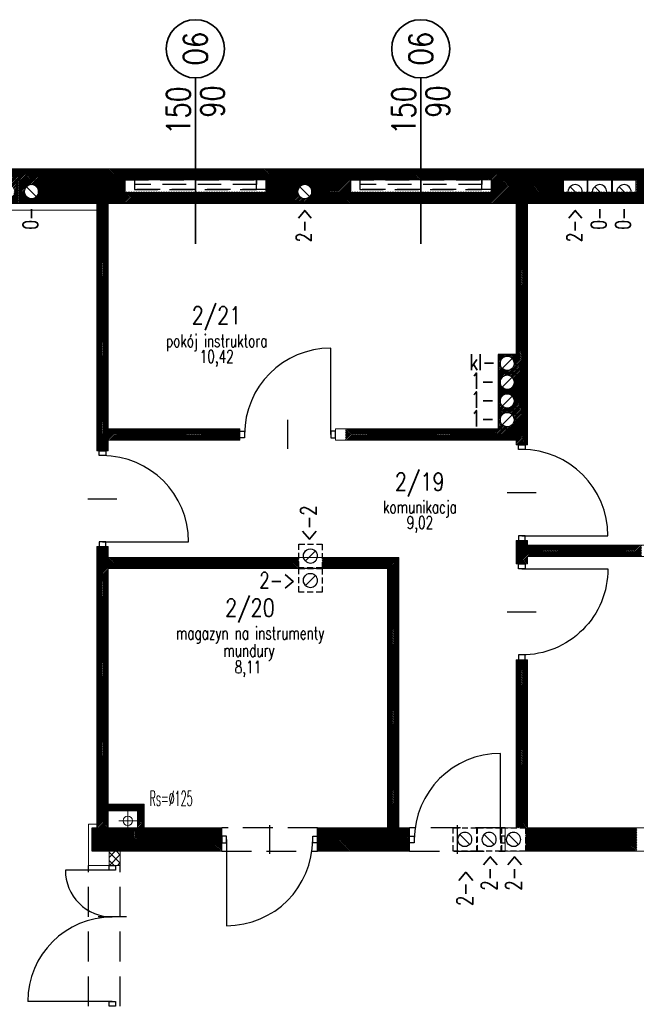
# Model space of a CAD drawing. Header units: inches. Extents: x 27484 to 71626, y -45113 to 39.
# Tile 196 of 256: x 32950 to 33607, y -23632 to -22583. Entities that reach past the tile are written whole.
import ezdxf
from ezdxf.enums import TextEntityAlignment as Align

# ---------------------------------------------------------------- set-up
doc = ezdxf.new("R2010")
doc.units = ezdxf.units.IN
doc.header["$LTSCALE"] = 50
doc.header["$MEASUREMENT"] = 0
doc.linetypes.add('DASHED', pattern=[0.75, 0.5, -0.25])
doc.linetypes.add('DASHED2', pattern=[9.525, 6.35, -3.175])
for name, color, linetype, lineweight in [('A-okna projektowane', 4, 'Continuous', 30), ('A-PRZERYW', 7, 'DASHED2', 18), ('A-SCIANY', 5, 'Continuous', 18), ('A-ść. istn.', 8, 'Continuous', 0), ('B-IWE-KS', 7, 'Continuous', 20), ('mat', 7, 'Continuous', 9), ('R-MET-DRZ', 7, 'Continuous', 15), ('R-MET-OKN', 7, 'Continuous', 35)]:
    doc.layers.add(name, color=color, linetype=linetype, lineweight=lineweight)
for name, color, linetype in [('A-rdzenie zelbetowe', 6, 'Continuous'), ('B-IWE', 2, 'Continuous'), ('B-IWE-KAN', 7, 'Continuous'), ('klinkier', 8, 'Continuous'), ('R-MET-IWE', 2, 'Continuous'), ('R-MET-OKN-OPIS', 7, 'Continuous'), ('R-MET-OKN-OPIS-SYM', 2, 'Continuous'), ('R-MET-POM-OPIS', 7, 'Continuous'), ('R-MET-POM-OPIS-NR', 2, 'Continuous'), ('R-MET-POM-OPIS-POM', 7, 'Continuous'), ('rz_wentylacja', 10, 'Continuous'), ('S-DRZ-', 7, 'Continuous'), ('S-DRZ-O', 7, 'Continuous'), ('S-DRZ-SKRZYD', 5, 'Continuous'), ('S-DRZ-WEGAR', 7, 'Continuous')]:
    doc.layers.add(name, color=color, linetype=linetype)
doc.styles.add('MET_OKN', font='SIMPLEX.SHX')
doc.styles.add('MET_POM', font='simplex.shx')
doc.styles.get("Standard").update_dxf_attribs({"font": 'romans.shx'})
pattern_1 = [(45, (31560.1443, -34930.5661), (-0.88388348, 0.88388348), [])]

# ---------------------------------------------------------------- blocks, each defined once
blk = doc.blocks.new('D90-L-DL')
at = {"layer": 'S-DRZ-'}
blk.add_arc((-45, 0), 90, 270, 0, dxfattribs=at)
at = {"layer": 'S-DRZ-O'}
blk.add_line((0, 15.1), (0, -15.1), dxfattribs=at)
at = {"layer": 'S-DRZ-SKRZYD'}
blk.add_line((-45, 0), (-45, -90), dxfattribs=at)
at = {"layer": 'S-DRZ-WEGAR'}
for points in [[(-50, -3.5), (-45, -3.5), (-45, 3.5), (-50, 3.5)], [(45, 3.5), (50, 3.5), (50, -3.5), (45, -3.5)]]:
    blk.add_lwpolyline(points, close=True, dxfattribs=at)
blk = doc.blocks.new('D150')
at = {"layer": 'S-DRZ-'}
for centre, radius, start, end in [((-50, 0), 50, 270, 0), ((90, 0), 90, 180, 270)]:
    blk.add_arc(centre, radius, start, end, dxfattribs=at)
at = {"layer": 'S-DRZ-O'}
blk.add_line((0, 15.1), (0, -15.1), dxfattribs=at)
at = {"layer": 'S-DRZ-SKRZYD'}
for p, q in [((-50, 0), (-50, -50)), ((90, 0), (90, -90))]:
    blk.add_line(p, q, dxfattribs=at)
at = {"layer": 'S-DRZ-WEGAR'}
for points in [[(-50, -3.5), (-55, -3.5), (-55, 3.5), (-50, 3.5)], [(95, -3.5), (90, -3.5), (90, 3.5), (95, 3.5)]]:
    blk.add_lwpolyline(points, close=True, dxfattribs=at)
blk = doc.blocks.new('IWE-KS')
at = {"layer": 'B-IWE-KS'}
for p, q in [((9.7, 0), (-9.7, 0)), ((0, -9.7), (0, 9.7))]:
    blk.add_line(p, q, dxfattribs=at)
blk.add_circle((0, 0), 5, dxfattribs=at)
at = {"layer": 'R-MET-IWE', "oblique": -180, "text_generation_flag": 6, "width": 0.464286}
blk.add_attdef('NR', text='', height=14.1, rotation=180, dxfattribs=at).set_placement((19.9, -0.1), align=Align.MIDDLE)
blk = doc.blocks.new('MPOM0239')
at = {"layer": 'R-MET-POM-OPIS', "style": 'MET_POM', "width": 0.7}
for tag, p in [('POS', (0, -0.225)), ('ARE', (0, -0.49))]:
    blk.add_attdef(tag, text='', height=0.2, dxfattribs=at).set_placement(p, align=Align.CENTER)
at = {"layer": 'R-MET-POM-OPIS', "style": 'MET_POM', "width": 0.7, "flags": 1}
blk.add_attdef('UNI', (0.246, -0.49), '', height=0.2, dxfattribs=at)
at = {"layer": 'R-MET-POM-OPIS-NR', "style": 'MET_POM', "width": 0.8}
blk.add_attdef('NR', text='', height=0.2, dxfattribs=at).set_placement((-0.003, 0.269), align=Align.CENTER)
at = {"layer": 'R-MET-POM-OPIS-POM', "style": 'MET_POM', "width": 0.7}
blk.add_attdef('POM', text='', height=0.2, dxfattribs=at).set_placement((0, 0.022), align=Align.CENTER)
blk = doc.blocks.new('IWE0W')
at = {"layer": 'B-IWE-KAN'}
blk.add_lwpolyline([(0.854, 0.854, -1), (0.146, 0.146), (0.854, 0.854, 1), (0.146, 0.146)], format="xyb", dxfattribs=at)
blk = doc.blocks.new('went 190')
at = {"layer": 'B-IWE'}
blk.add_lwpolyline([(0, -19), (19, -19), (19, 0), (0, 0), (0, -19)], dxfattribs=at)
at = {"xscale": 15, "yscale": 15, "zscale": 15}
blk.add_blockref('IWE0W', (2, -17), dxfattribs=at)
at = {"layer": 'R-MET-IWE', "width": 0.75}
blk.add_attdef('NR', text='', height=17, dxfattribs=at).set_placement((9.5, 15), align=Align.MIDDLE)
blk = doc.blocks.new('IWE0W011')
at = {"layer": 'B-IWE'}
blk.add_lwpolyline([(0, 0), (25, 0), (25, 25), (0, 25), (0, 0)], dxfattribs=at)
at = {"xscale": 15, "yscale": 15, "zscale": 15}
blk.add_blockref('IWE0W', (5, 5), dxfattribs=at)
at = {"layer": 'R-MET-IWE', "width": 0.75}
blk.add_attdef('NR', text='', height=9.5, dxfattribs=at).set_placement((12.5, 37), align=Align.MIDDLE)
blk = doc.blocks.new('MET-OK')
at = {"layer": 'R-MET-OKN'}
blk.add_lwpolyline([(0, -42.9), (0, 42.9, 0.581818)], format="xyb", dxfattribs=at)
blk.add_circle((0, 66.1), 23.2, dxfattribs=at)
at = {"layer": 'R-MET-OKN-OPIS', "style": 'MET_OKN', "width": 0.8}
for tag, p in [('SO', (-4.22, 40.66)), ('HO', (22.97, 40.66))]:
    blk.add_attdef(tag, text='', height=18.75, rotation=90, dxfattribs=at).set_placement(p, align=Align.RIGHT)
at = {"layer": 'R-MET-OKN-OPIS-SYM', "style": 'MET_OKN', "width": 0.8}
blk.add_attdef('SYM', text='', height=18.75, rotation=90, dxfattribs=at).set_placement((9.38, 66.1), align=Align.CENTER)

msp = doc.modelspace()

# ---------------------------------------------------------------- hatches: boundary and pattern name
at = {"layer": 'A-ść. istn.', "ltscale": 0.1}
h = msp.add_hatch(dxfattribs=at)
h.set_pattern_fill('ANSI31', color=256, scale=10)
h.set_pattern_definition(pattern_1)
h.paths.add_polyline_path([(33044.98246, -22741.96968), (32745.48246, -22741.96968), (32745.48246, -22747.96968), (33044.98246, -22747.96968)])
h.paths.add_polyline_path([(33044.98246, -22747.96968), (32745.48246, -22747.96968), (32745.48246, -22753.96968), (32747.48246, -22753.96968), (32782.48246, -22753.96968), (33044.98246, -22753.96968)])
h.paths.add_polyline_path([(32898.48246, -22753.96968), (32782.48246, -22753.96968), (32782.48246, -22766.46968), (32898.48246, -22766.46968)])
h.paths.add_polyline_path([(32898.48246, -22766.46968), (32782.48246, -22766.46968), (32782.48246, -22778.96968), (32898.48246, -22778.96968)])
h.paths.add_polyline_path([(32903.48246, -22766.46968), (32898.48246, -22766.46968), (32898.48246, -22778.96968), (32923.48246, -22778.96968), (32923.48246, -22766.46968), (32918.48246, -22766.46968, -0.1989123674), (32916.28576, -22771.77298, -0.6681786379)])
h.paths.add_polyline_path([(32923.48246, -22753.96968), (32898.48246, -22753.96968), (32898.48246, -22766.46968), (32903.48246, -22766.46968, -0.1989123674), (32905.67916, -22761.16638, -0.6681786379), (32918.48246, -22766.46968), (32923.48246, -22766.46968)])
h.paths.add_polyline_path([(32949.48246, -22753.96968), (32924.48246, -22753.96968), (32924.48246, -22766.46968), (32929.48246, -22766.46968, -0.1989123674), (32931.67916, -22761.16638, -0.6681786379), (32944.48246, -22766.46968), (32949.48246, -22766.46968)])
h.paths.add_polyline_path([(32929.48246, -22766.46968), (32924.48246, -22766.46968), (32924.48246, -22778.96968), (32949.48246, -22778.96968), (32949.48246, -22766.46968), (32944.48246, -22766.46968, -0.1989123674), (32942.28576, -22771.77298, -0.6681786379)])
h.paths.add_polyline_path([(32975.48246, -22766.46968), (32970.48246, -22766.46968, -0.1989123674), (32968.28576, -22771.77298, -0.6681786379), (32955.48246, -22766.46968), (32950.48246, -22766.46968), (32950.48246, -22778.96968), (32975.48246, -22778.96968)])
h.paths.add_polyline_path([(32970.48246, -22766.46968), (32975.48246, -22766.46968), (32975.48246, -22753.96968), (32950.48246, -22753.96968), (32950.48246, -22766.46968), (32955.48246, -22766.46968, -0.1989123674), (32957.67916, -22761.16638, -0.6681786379)])
h.paths.add_polyline_path([(33027.48246, -22753.96968), (32975.48246, -22753.96968), (32975.48246, -22766.46968), (33027.48246, -22766.46968)])
h.paths.add_polyline_path([(33027.48246, -22766.46968), (32975.48246, -22766.46968), (32975.48246, -22778.96968), (33027.48246, -22778.96968)])
h = msp.add_hatch(dxfattribs=at)
h.set_pattern_fill('ANSI31', color=256, scale=10)
h.set_pattern_definition(pattern_1)
h.paths.add_polyline_path([(33064.48246, -22741.96968), (33044.98246, -22741.96968), (33044.98246, -22747.96968), (33064.48246, -22747.96968)])
h.paths.add_polyline_path([(33064.48246, -22747.96968), (33044.98246, -22747.96968), (33044.98246, -22753.96968), (33062.48246, -22753.96968), (33064.48246, -22753.96968)])
h.paths.add_polyline_path([(33137.48246, -22741.96968), (33064.48246, -22741.96968), (33064.48246, -22747.96968), (33137.48246, -22747.96968)])
h.paths.add_polyline_path([(33137.48246, -22747.96968), (33064.48246, -22747.96968), (33064.48246, -22753.96968), (33137.48246, -22753.96968)])
h.paths.add_polyline_path([(33210.48246, -22741.96968), (33137.48246, -22741.96968), (33137.48246, -22747.96968), (33210.48246, -22747.96968)])
h.paths.add_polyline_path([(33210.48246, -22747.96968), (33137.48246, -22747.96968), (33137.48246, -22753.96968), (33210.48246, -22753.96968)])
h = msp.add_hatch(dxfattribs=at)
h.set_pattern_fill('ANSI31', color=256, scale=10)
h.set_pattern_definition(pattern_1)
h.paths.add_polyline_path([(33304.48246, -22741.96968), (33210.48246, -22741.96968), (33210.48246, -22747.96968), (33304.48246, -22747.96968)])
h.paths.add_polyline_path([(33304.48246, -22747.96968), (33210.48246, -22747.96968), (33210.48246, -22753.96968), (33304.48246, -22753.96968)])
h.paths.add_polyline_path([(33377.48246, -22741.96968), (33304.48246, -22741.96968), (33304.48246, -22747.96968), (33377.48246, -22747.96968)])
h.paths.add_polyline_path([(33377.48246, -22747.96968), (33304.48246, -22747.96968), (33304.48246, -22753.96968), (33377.48246, -22753.96968)])
h = msp.add_hatch(dxfattribs=at)
h.set_pattern_fill('ANSI31', color=256, scale=10)
h.set_pattern_definition(pattern_1)
h.paths.add_polyline_path([(33624.98246, -22741.96968), (33450.48246, -22741.96968), (33450.48246, -22747.96968), (33624.98246, -22747.96968)])
h.paths.add_polyline_path([(33624.98246, -22747.96968), (33450.48246, -22747.96968), (33450.48246, -22753.96968), (33624.98246, -22753.96968)])
h.paths.add_polyline_path([(33529.48246, -22753.96968), (33452.48246, -22753.96968), (33452.48246, -22763.96968), (33452.48246, -22766.46968), (33529.48246, -22766.46968)])
h.paths.add_polyline_path([(33607.48246, -22766.46968), (33452.48246, -22766.46968), (33452.48246, -22778.96968), (33478.98246, -22778.96968), (33478.98246, -22939.96968), (33459.98246, -22939.96968), (33459.98246, -23018.96968), (33297.48246, -23018.96968), (33297.48246, -23030.96968), (33478.98246, -23030.96968), (33478.98246, -23035.96968), (33490.98246, -23035.96968), (33490.98246, -22778.96968), (33607.48246, -22778.96968)])
h.paths.add_polyline_path([(33474.78576, -22944.16638, -1), (33464.17916, -22954.77298, -1)], flags=16)
h.paths.add_polyline_path([(33474.78576, -22964.16638, -1), (33464.17916, -22974.77298, -1)], flags=16)
h.paths.add_polyline_path([(33474.78576, -22984.16638, -1), (33464.17916, -22994.77298, -1)], flags=16)
h.paths.add_polyline_path([(33474.78576, -23004.16638, -1), (33464.17916, -23014.77298, -1)], flags=16)
h = msp.add_hatch(dxfattribs=at)
h.set_pattern_fill('ANSI31', color=256, scale=10)
h.set_pattern_definition(pattern_1)
h.paths.add_polyline_path([(33450.48246, -22741.96968), (33377.48246, -22741.96968), (33377.48246, -22747.96968), (33450.48246, -22747.96968)])
h.paths.add_polyline_path([(33450.48246, -22747.96968), (33377.48246, -22747.96968), (33377.48246, -22753.96968), (33450.48246, -22753.96968)])
h.paths.add_polyline_path([(33452.48246, -22766.46968), (33377.48246, -22766.46968), (33377.48246, -22778.96968), (33452.48246, -22778.96968)])
h.paths.add_polyline_path([(33377.48246, -22766.46968), (33302.48246, -22766.46968), (33302.48246, -22778.96968), (33377.48246, -22778.96968)])
h = msp.add_hatch(dxfattribs=at)
h.set_pattern_fill('ANSI31', color=256, scale=10)
h.set_pattern_definition(pattern_1)
h.paths.add_polyline_path([(32107.48246, -22753.96968), (32142.48246, -22753.96968), (32142.48246, -22778.96968), (32107.48246, -22778.96968)])
h.paths.add_polyline_path([(32427.48246, -22753.96968), (32462.48246, -22753.96968), (32462.48246, -22778.96968), (32427.48246, -22778.96968)])
h.paths.add_polyline_path([(32747.48246, -22753.96968), (32782.48246, -22753.96968), (32782.48246, -22778.96968), (32747.48246, -22778.96968)])
h.paths.add_polyline_path([(33027.48246, -22753.96968), (33062.48246, -22753.96968), (33062.48246, -22778.96968), (33027.48246, -22778.96968)])
h.paths.add_polyline_path([(33267.48246, -22753.96968), (33302.48246, -22753.96968), (33302.48246, -22778.96968), (33267.48246, -22778.96968)])
h.paths.add_polyline_path([(33607.48246, -22753.96968), (33642.48246, -22753.96968), (33642.48246, -22778.96968), (33607.48246, -22778.96968)])
h = msp.add_hatch(dxfattribs=at)
h.set_pattern_fill('ANSI31', color=256, scale=10)
h.set_pattern_definition(pattern_1)
h.paths.add_polyline_path([(33241.48246, -22753.96968), (33212.48246, -22753.96968), (33212.48246, -22766.46968), (33241.48246, -22766.46968)])
h.paths.add_polyline_path([(33241.48246, -22766.46968), (33212.48246, -22766.46968), (33212.48246, -22778.96968), (33241.48246, -22778.96968)])
h.paths.add_polyline_path([(33266.48246, -22766.46968), (33261.48246, -22766.46968, -0.1989123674), (33259.28576, -22771.77298, -0.6681786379), (33246.48246, -22766.46968), (33241.48246, -22766.46968), (33241.48246, -22778.96968), (33266.48246, -22778.96968)])
h.paths.add_polyline_path([(33261.48246, -22766.46968), (33266.48246, -22766.46968), (33266.48246, -22753.96968), (33241.48246, -22753.96968), (33241.48246, -22766.46968), (33246.48246, -22766.46968, -0.1989123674), (33248.67916, -22761.16638, -0.6681786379)])
h = msp.add_hatch(dxfattribs=at)
h.set_pattern_fill('ANSI31', color=256, scale=10)
h.set_pattern_definition(pattern_1)
h.paths.add_polyline_path([(33137.48246, -22766.46968), (33062.48246, -22766.46968), (33062.48246, -22778.96968), (33137.48246, -22778.96968)])
h.paths.add_polyline_path([(33212.48246, -22766.46968), (33137.48246, -22766.46968), (33137.48246, -22778.96968), (33212.48246, -22778.96968)])
h = msp.add_hatch(dxfattribs=at)
h.set_pattern_fill('ANSI31', color=256, scale=10)
h.set_pattern_definition(pattern_1)
h.paths.add_polyline_path([(33044.48246, -22778.96968), (33032.48246, -22778.96968), (33032.48246, -23042.46968), (33044.48246, -23042.46968), (33044.48246, -23030.96968), (33044.98246, -23030.96968), (33044.98246, -23018.96968), (33044.48246, -23018.96968)])
h.paths.add_polyline_path([(33044.48246, -23167.96968), (33044.98246, -23167.96968), (33044.98246, -23155.96968), (33044.48246, -23155.96968), (33044.48246, -23144.46968), (33032.48246, -23144.46968), (33032.48246, -23443.96968), (33044.48246, -23443.96968)])
h = msp.add_hatch(dxfattribs=at)
h.set_pattern_fill('ANSI31', color=256, scale=10)
h.set_pattern_definition(pattern_1)
h.paths.add_polyline_path([(33057.48246, -23018.96968), (33044.98246, -23018.96968), (33044.98246, -23030.96968), (33057.48246, -23030.96968)])
h.paths.add_polyline_path([(33184.73246, -23018.96968), (33057.48246, -23018.96968), (33057.48246, -23030.96968), (33184.73246, -23030.96968)])
h.paths.add_polyline_path([(33057.48246, -23155.96968), (33044.98246, -23155.96968), (33044.98246, -23167.96968), (33057.48246, -23167.96968)])
h.paths.add_polyline_path([(33247.48246, -23155.96968), (33057.48246, -23155.96968), (33057.48246, -23167.96968), (33272.48246, -23167.96968), (33272.48246, -23166.96968), (33247.48246, -23166.96968)])
h.paths.add_polyline_path([(33297.48246, -23155.96968), (33272.48246, -23155.96968), (33272.48246, -23166.96968), (33272.48246, -23167.96968), (33297.48246, -23167.96968)])
h.paths.add_polyline_path([(33353.98246, -23155.96968), (33297.48246, -23155.96968), (33297.48246, -23167.96968), (33341.98246, -23167.96968), (33341.98246, -23443.96968), (33302.48246, -23443.96968), (33302.48246, -23456.46968), (33365.48246, -23456.46968), (33365.48246, -23452.89968), (33365.48246, -23443.96968), (33353.98246, -23443.96968)])
h.paths.add_polyline_path([(33165.48246, -23443.96968), (33082.98246, -23443.96968), (33075.98246, -23443.96968), (33062.48246, -23443.96968), (33062.48246, -23456.46968), (33165.48246, -23456.46968), (33165.48246, -23452.89968)])
h.paths.add_polyline_path([(33165.48246, -23456.46968), (33062.48246, -23456.46968), (33062.48246, -23468.96968), (33165.48246, -23468.96968)])
h.paths.add_polyline_path([(33082.98246, -23418.96968), (33057.48246, -23418.96968), (33057.48246, -23425.96968), (33075.98246, -23425.96968), (33075.98246, -23443.96968), (33082.98246, -23443.96968)])
h.paths.add_polyline_path([(33057.48246, -23418.96968), (33044.98246, -23418.96968), (33044.98246, -23425.96968), (33057.48246, -23425.96968)])
h = msp.add_hatch(dxfattribs=at)
h.set_pattern_fill('ANSI31', color=256, scale=10)
h.set_pattern_definition(pattern_1)
h.paths.add_polyline_path([(33612.48246, -23142.96968), (33490.98246, -23142.96968), (33490.98246, -23137.96968), (33478.98246, -23137.96968), (33478.98246, -23162.96968), (33490.98246, -23162.96968), (33490.98246, -23154.96968), (33612.48246, -23154.96968)])
h.paths.add_polyline_path([(33490.98246, -23264.96968), (33478.98246, -23264.96968), (33478.98246, -23443.96968), (33488.86472, -23443.96968), (33488.86472, -23456.46968), (33607.48246, -23456.46968), (33607.48246, -23443.96968), (33490.98246, -23443.96968)])
h.paths.add_polyline_path([(33607.48246, -23456.46968), (33488.86472, -23456.46968), (33488.86472, -23468.96968), (33607.48246, -23468.96968)])
h.paths.add_polyline_path([(33758.48246, -23456.46968), (33642.48246, -23456.46968), (33642.48246, -23468.96968), (33758.48246, -23468.96968)])
h.paths.add_polyline_path([(33758.48246, -23442.96968), (33830.48246, -23442.96968), (33830.48246, -23456.46968), (34014.98246, -23456.46968), (34014.98246, -23417.96968), (34002.48246, -23417.96968), (34002.48246, -23443.96968), (33842.48246, -23443.96968), (33842.48246, -23341.96968), (33847.48246, -23341.96968), (33847.48246, -23329.96968), (33842.48246, -23329.96968), (33842.48246, -23318.96968), (33830.48246, -23318.96968), (33830.48246, -23430.96968), (33746.48246, -23430.96968), (33746.48246, -23443.96968), (33642.48246, -23443.96968), (33642.48246, -23456.46968), (33758.48246, -23456.46968)])
h = msp.add_hatch(dxfattribs=at)
h.set_pattern_fill('ANSI31', color=256, scale=10)
h.set_pattern_definition(pattern_1)
h.paths.add_polyline_path([(33027.48246, -23443.96968), (33062.48246, -23443.96968), (33062.48246, -23468.96968), (33027.48246, -23468.96968)])
h = msp.add_hatch(dxfattribs=at)
h.set_pattern_fill('ANSI31', color=256, scale=10)
h.set_pattern_definition(pattern_1)
h.paths.add_polyline_path([(33267.48246, -23443.96968), (33302.48246, -23443.96968), (33302.48246, -23468.96968), (33267.48246, -23468.96968)])
h = msp.add_hatch(dxfattribs=at)
h.set_pattern_fill('ANSI31', color=256, scale=10)
h.set_pattern_definition(pattern_1)
h.paths.add_polyline_path([(33365.48246, -23456.46968), (33302.48246, -23456.46968), (33302.48246, -23468.96968), (33365.48246, -23468.96968)])
at = {"layer": 'klinkier', "ltscale": 0.1}
h = msp.add_hatch(dxfattribs=at)
h.set_pattern_fill('ANSI37', color=256, scale=50, style=0)
h.set_pattern_definition([(45, (0, 2389.684), (-4.4194174, 4.4194174), []), (135, (0, 2389.684), (-4.4194174, -4.4194174), [])])
h.paths.add_polyline_path([(33045.48246, -23483.96968), (33057.48246, -23483.96968), (33057.48246, -23468.96968), (33045.48246, -23468.96968)])

# ---------------------------------------------------------------- linework, layer by layer
at = {"layer": 'A-okna projektowane', "linetype": 'DASHED'}
for points in [[(33062.48246, -22753.96968), (33212.48246, -22753.96968), (33212.48246, -22763.96968), (33062.48246, -22763.96968), (33062.48246, -22753.96968), (33072.48246, -22753.96968), (33072.48246, -22763.96968), (33202.48246, -22763.96968), (33202.48246, -22753.96968), (33202.48246, -22758.96968), (33072.48246, -22758.96968), (33072.48246, -22758.96968), (33072.48246, -22758.96968), (33072.48246, -22758.96968)], [(33302.48246, -22753.96968), (33452.48246, -22753.96968), (33452.48246, -22763.96968), (33302.48246, -22763.96968), (33302.48246, -22753.96968), (33312.48246, -22753.96968), (33312.48246, -22763.96968), (33442.48246, -22763.96968), (33442.48246, -22753.96968), (33442.48246, -22758.96968), (33312.48246, -22758.96968), (33312.48246, -22758.96968), (33312.48246, -22758.96968), (33312.48246, -22758.96968)]]:
    msp.add_lwpolyline(points, dxfattribs=at)
at = {"layer": 'A-PRZERYW', "lineweight": -3, "ltscale": 0.1}
for p, q in [((33267.48246, -23443.96968), (33165.48246, -23443.96968)), ((33467.48246, -23443.96968), (33365.48246, -23443.96968)), ((33165.48246, -23468.96968), (33267.48246, -23468.96968)), ((33365.48246, -23468.96968), (33467.48246, -23468.96968)), ((33023.48246, -23633.96968), (33023.48246, -23483.96968)), ((33057.48246, -23633.96968), (33057.48246, -23483.96968))]:
    msp.add_line(p, q, dxfattribs=at)
at = {"layer": 'A-rdzenie zelbetowe', "ltscale": 0.1}
for points in [[(33027.48246, -22753.96968), (33062.48246, -22753.96968), (33062.48246, -22778.96968), (33027.48246, -22778.96968)], [(33267.48246, -22753.96968), (33302.48246, -22753.96968), (33302.48246, -22778.96968), (33267.48246, -22778.96968)], [(33027.48246, -23443.96968), (33062.48246, -23443.96968), (33062.48246, -23468.96968), (33027.48246, -23468.96968)], [(33267.48246, -23443.96968), (33302.48246, -23443.96968), (33302.48246, -23468.96968), (33267.48246, -23468.96968)]]:
    msp.add_lwpolyline(points, close=True, dxfattribs=at)
at = {"layer": 'A-SCIANY', "ltscale": 3}
for p, q in [((32745.48246, -22741.96968), (34039.48246, -22741.96968)), ((33064.48246, -22741.96968), (33064.48246, -22753.96968)), ((33210.48246, -22741.96968), (33210.48246, -22753.96968)), ((33304.48246, -22741.96968), (33304.48246, -22753.96968)), ((33450.48246, -22741.96968), (33450.48246, -22753.96968)), ((33062.48246, -22778.96968), (33062.48246, -22753.96968)), ((33212.48246, -22778.96968), (33212.48246, -22753.96968)), ((33302.48246, -22778.96968), (33302.48246, -22753.96968)), ((33452.48246, -22778.96968), (33452.48246, -22753.96968)), ((32747.48246, -22785.98331), (33032.48246, -22785.98331)), ((33032.48246, -23042.46968), (33032.48246, -22785.98331)), ((33044.48246, -23018.96968), (33044.48246, -22778.96968)), ((33044.48246, -22778.96968), (33478.98246, -22778.96968)), ((33478.98246, -22939.96968), (33478.98246, -22778.96968)), ((33490.98246, -22778.96968), (33490.98246, -23035.96968)), ((33490.98246, -22778.96968), (33830.48246, -22778.96968)), ((33044.48246, -23018.96968), (33184.73246, -23018.96968)), ((33184.73246, -23018.96968), (33184.73246, -23030.96968)), ((33286.73246, -23030.96968), (33286.73246, -23018.96968)), ((33286.73246, -23018.96968), (33459.98246, -23018.96968)), ((33044.48246, -23030.96968), (33184.73246, -23030.96968)), ((33044.48246, -23042.46968), (33044.48246, -23030.96968)), ((33286.73246, -23030.96968), (33478.98246, -23030.96968)), ((33478.98246, -23035.96968), (33478.98246, -23030.96968)), ((33478.98246, -23035.96968), (33490.98246, -23035.96968)), ((33032.48246, -23042.46968), (33044.48246, -23042.46968)), ((33032.48246, -23439.96968), (33032.48246, -23144.46968)), ((33044.48246, -23155.96968), (33044.48246, -23144.46968)), ((33478.98246, -23162.96968), (33478.98246, -23137.96968)), ((33490.98246, -23137.96968), (33490.98246, -23142.96968)), ((33490.98246, -23142.96968), (33830.48246, -23142.96968)), ((33490.98246, -23154.96968), (33830.48246, -23154.96968)), ((33490.98246, -23154.96968), (33490.98246, -23162.96968)), ((33044.48246, -23155.96968), (33353.98246, -23155.96968)), ((33353.98246, -23443.96968), (33353.98246, -23155.96968)), ((33044.48246, -23167.96968), (33341.98246, -23167.96968)), ((33044.48246, -23418.96968), (33044.48246, -23167.96968)), ((33341.98246, -23443.96968), (33341.98246, -23167.96968)), ((33478.98246, -23443.96968), (33478.98246, -23264.96968)), ((33478.98246, -23264.96968), (33490.98246, -23264.96968)), ((33490.98246, -23264.96968), (33490.98246, -23443.96968)), ((33044.48246, -23418.96968), (33082.98246, -23418.96968)), ((33044.48246, -23443.96968), (33044.48246, -23425.96968)), ((33044.48246, -23425.96968), (33075.98246, -23425.96968)), ((33075.98246, -23443.96968), (33075.98246, -23425.96968)), ((33082.98246, -23443.96968), (33082.98246, -23418.96968)), ((33023.48246, -23483.96968), (33023.48246, -23439.96968)), ((33032.48246, -23439.96968), (33023.48246, -23439.96968)), ((33044.48246, -23443.96968), (33075.98246, -23443.96968)), ((33082.98246, -23443.96968), (33165.48246, -23443.96968)), ((33267.48246, -23443.96968), (33341.98246, -23443.96968)), ((33267.48246, -23468.96968), (33267.48246, -23443.96968)), ((33353.98246, -23443.96968), (33365.48246, -23443.96968)), ((33467.48246, -23468.96968), (33467.48246, -23443.96968)), ((33467.48246, -23443.96968), (33478.98246, -23443.96968)), ((33490.98246, -23443.96968), (33746.48246, -23443.96968)), ((33165.48246, -23468.96968), (33057.48246, -23468.96968)), ((33057.48246, -23483.96968), (33057.48246, -23468.96968)), ((33365.48246, -23468.96968), (33267.48246, -23468.96968)), ((33758.48246, -23468.96968), (33467.48246, -23468.96968)), ((33057.48246, -23483.96968), (33023.48246, -23483.96968))]:
    msp.add_line(p, q, dxfattribs=at)
at = {"layer": 'A-SCIANY'}
for p, q in [((33044.48246, -23144.46968), (33032.48246, -23144.46968)), ((33490.98246, -23137.96968), (33478.98246, -23137.96968)), ((33490.98246, -23162.96968), (33478.98246, -23162.96968)), ((33165.48246, -23443.96968), (33165.48246, -23468.96968)), ((33365.48246, -23443.96968), (33365.48246, -23468.96968))]:
    msp.add_line(p, q, dxfattribs=at)
at = {"layer": 'A-SCIANY', "ltscale": 3}
msp.add_lwpolyline([(33478.98246, -22939.96968), (33459.98246, -22939.96968), (33459.98246, -23018.96968)], dxfattribs=at)
at = {"layer": 'mat'}
for p, q in [((32760.48246, -22753.96968), (34027.48246, -22753.96968)), ((32760.48246, -22778.96968), (33032.48246, -22778.96968)), ((33044.48246, -23418.96968), (33044.48246, -23425.96968)), ((33082.98246, -23443.96968), (33075.98246, -23443.96968)), ((33045.48246, -23483.96968), (33045.48246, -23468.96968))]:
    msp.add_line(p, q, dxfattribs=at)
at = {"layer": 'mat', "ltscale": 0.1}
for p, q in [((33032.48246, -22785.98331), (33032.48246, -22778.96968)), ((33044.48246, -23018.96968), (33044.48246, -23030.96968)), ((33032.48246, -23439.96968), (33032.48246, -23443.96968))]:
    msp.add_line(p, q, dxfattribs=at)
at = {"layer": 'R-MET-OKN'}
for p, q in [((33137.48246, -22741.96968), (33137.48246, -22821.96968)), ((33377.48246, -22741.96968), (33377.48246, -22821.96968))]:
    msp.add_line(p, q, dxfattribs=at)
at = {"layer": 'rz_wentylacja', "linetype": 'DASHED2', "ltscale": 0.02}
for points in [[(33247.48246, -23141.96968), (33272.48246, -23141.96968), (33272.48246, -23166.96968), (33247.48246, -23166.96968)], [(33247.48246, -23167.96968), (33272.48246, -23167.96968), (33272.48246, -23192.96968), (33247.48246, -23192.96968)], [(33411.86472, -23468.96968), (33411.86472, -23443.96968), (33436.86472, -23443.96968), (33436.86472, -23468.96968)], [(33437.86472, -23468.96968), (33437.86472, -23443.96968), (33462.86472, -23443.96968), (33462.86472, -23468.96968)], [(33463.86472, -23468.96968), (33463.86472, -23443.96968), (33488.86472, -23443.96968), (33488.86472, -23468.96968)]]:
    msp.add_lwpolyline(points, close=True, dxfattribs=at)

# ---------------------------------------------------------------- block references
at = {"extrusion": (0, 0, -1), "xscale": 15, "yscale": 15, "zscale": -15}
for p, rotation in [((-33267.48246, -23146.96968), 270), ((-33267.48246, -23172.96968), 270), ((-33416.86472, -23448.96968), 180), ((-33442.86472, -23448.96968), 180), ((-33468.86472, -23448.96968), 180)]:
    msp.add_blockref('IWE0W', p, dxfattribs=dict(at, rotation=rotation))
at = {"layer": 'mat', "ltscale": 0.1}
ref = msp.add_blockref('went 190', (33459.98246, -22939.96968), dxfattribs=at)
ref.add_attrib('NR', 'kl-', dxfattribs={"layer": 'R-MET-IWE', "height": 17, "width": 0.75}).set_placement((33443.31424, -22948.01303), align=Align.MIDDLE)
ref = msp.add_blockref('went 190', (33459.98246, -22959.96968), dxfattribs=at)
ref.add_attrib('NR', '1-', dxfattribs={"layer": 'R-MET-IWE', "height": 17, "width": 0.75}).set_placement((33443.31424, -22968.01303), align=Align.MIDDLE)
ref = msp.add_blockref('went 190', (33459.98246, -22979.96968), dxfattribs=at)
ref.add_attrib('NR', '1-', dxfattribs={"layer": 'R-MET-IWE', "height": 17, "width": 0.75}).set_placement((33443.31424, -22988.01303), align=Align.MIDDLE)
ref = msp.add_blockref('went 190', (33459.98246, -22999.96968), dxfattribs=at)
ref.add_attrib('NR', '1-', dxfattribs={"layer": 'R-MET-IWE', "height": 17, "width": 0.75}).set_placement((33443.31424, -23008.01303), align=Align.MIDDLE)
at = {"layer": 'R-MET-DRZ', "extrusion": (0, 0, -1), "yscale": 1.019999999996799, "zscale": -1.019999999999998}
for p, xscale, rotation in [((-33235.73246, -23024.96968), -1.020000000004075, 179.9999999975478), ((-33484.98246, -23086.96968), -1.020000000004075, 270), ((-33038.48246, -23093.46968), -1.020000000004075, 270), ((-33484.98246, -23213.96968), 1.020000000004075, 270), ((-33416.48246, -23456.46968), -1.020000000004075, 179.9999999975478)]:
    msp.add_blockref('D90-L-DL', p, dxfattribs=dict(at, xscale=xscale, rotation=rotation))
at = {"layer": 'R-MET-DRZ', "extrusion": (0, 0, -1), "xscale": -1.020000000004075, "yscale": 1.019999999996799, "zscale": -1.019999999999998}
msp.add_blockref('D90-L-DL', (-33216.48246, -23456.46968), dxfattribs=at)
at = {"layer": 'R-MET-DRZ', "rotation": 269.9999999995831}
msp.add_blockref('D150', (33048.98246, -23538.96968), dxfattribs=at)
at = {"layer": 'R-MET-IWE'}
ref = msp.add_blockref('IWE-KS', (33065.48246, -23436.46968), dxfattribs=dict(at, zscale=1.25))
ref.add_attrib('NR', 'Rs=%%c125', dxfattribs={"height": 16, "rotation": 180, "text_generation_flag": 6, "width": 0.464286}).set_placement((33111.58065, -23412.60801), align=Align.MIDDLE)
at = {"layer": 'R-MET-OKN'}
ref = msp.add_blockref('MET-OK', (33137.48246, -22702.63304), dxfattribs=dict(at, xscale=1.336499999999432, yscale=1.336499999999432, zscale=1.336499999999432))
ref.add_attrib('SYM', 'O6', dxfattribs={"layer": 'R-MET-OKN-OPIS-SYM', "height": 25.059375, "rotation": 90, "style": 'MET_OKN', "width": 0.8}).set_placement((33150.01215, -22614.28542), align=Align.CENTER)
ref.add_attrib('SO', '150', dxfattribs={"layer": 'R-MET-OKN-OPIS', "height": 25.059375, "rotation": 90, "style": 'MET_OKN', "width": 0.8}).set_placement((33131.8441, -22654.17076), align=Align.RIGHT)
ref.add_attrib('HO', '90', dxfattribs={"layer": 'R-MET-OKN-OPIS', "height": 25.059375, "rotation": 90, "style": 'MET_OKN', "width": 0.8}).set_placement((33168.1802, -22653.26457), align=Align.RIGHT)
ref = msp.add_blockref('MET-OK', (33377.48246, -22702.63304), dxfattribs=dict(at, xscale=1.336499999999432, yscale=1.336499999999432, zscale=1.336499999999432))
ref.add_attrib('SYM', 'O6', dxfattribs={"layer": 'R-MET-OKN-OPIS-SYM', "height": 25.059375, "rotation": 90, "style": 'MET_OKN', "width": 0.8}).set_placement((33390.01215, -22614.28542), align=Align.CENTER)
ref.add_attrib('SO', '150', dxfattribs={"layer": 'R-MET-OKN-OPIS', "height": 25.059375, "rotation": 90, "style": 'MET_OKN', "width": 0.8}).set_placement((33371.8441, -22654.17076), align=Align.RIGHT)
ref.add_attrib('HO', '90', dxfattribs={"layer": 'R-MET-OKN-OPIS', "height": 25.059375, "rotation": 90, "style": 'MET_OKN', "width": 0.8}).set_placement((33408.1802, -22653.26457), align=Align.RIGHT)
at = {"layer": 'R-MET-POM-OPIS'}
ref = msp.add_blockref('MPOM0239', (33160.15, -22933.47898), dxfattribs=dict(at, xscale=67.20000000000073, yscale=67.20000000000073, zscale=67.20000000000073))
ref.add_attrib('NR', '2/21', dxfattribs={"layer": 'R-MET-POM-OPIS-NR', "height": 18.816, "style": 'MET_POM', "width": 0.8}).set_placement((33159.95965, -22907.68273), align=Align.CENTER)
ref.add_attrib('ARE', '10,42', dxfattribs={"height": 13.44, "style": 'MET_POM', "width": 0.7}).set_placement((33160.15, -22948.59721), align=Align.CENTER)
ref.add_attrib('POM', 'pokój instruktora', dxfattribs={"layer": 'R-MET-POM-OPIS-POM', "height": 13.44, "style": 'MET_POM', "width": 0.7}).set_placement((33160.15, -22931.97893), align=Align.CENTER)
ref = msp.add_blockref('MPOM0239', (33376.55087, -23110.5397), dxfattribs=dict(at, xscale=67.20000000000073, yscale=67.20000000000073, zscale=67.20000000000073))
ref.add_attrib('NR', '2/19', dxfattribs={"layer": 'R-MET-POM-OPIS-NR', "height": 18.816, "style": 'MET_POM', "width": 0.8}).set_placement((33376.36052, -23084.74345), align=Align.CENTER)
ref.add_attrib('ARE', '9,02', dxfattribs={"height": 13.44, "style": 'MET_POM', "width": 0.7}).set_placement((33376.55087, -23125.65793), align=Align.CENTER)
ref.add_attrib('POM', 'komunikacja', dxfattribs={"layer": 'R-MET-POM-OPIS-POM', "height": 13.44, "style": 'MET_POM', "width": 0.7}).set_placement((33376.55087, -23109.03965), align=Align.CENTER)
ref = msp.add_blockref('MPOM0239', (33195.75844, -23244.75354), dxfattribs=dict(at, xscale=67.20000000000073, yscale=67.20000000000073, zscale=67.20000000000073))
ref.add_attrib('NR', '2/20', dxfattribs={"layer": 'R-MET-POM-OPIS-NR', "height": 18.816, "style": 'MET_POM', "width": 0.8}).set_placement((33195.5681, -23218.95729), align=Align.CENTER)
ref.add_attrib('ARE', '8,11', dxfattribs={"height": 13.44, "style": 'MET_POM', "width": 0.7}).set_placement((33193.50122, -23279.41961), align=Align.CENTER)
ref.add_attrib('POM', 'magazyn na instrumenty', dxfattribs={"layer": 'R-MET-POM-OPIS-POM', "height": 13.44, "style": 'MET_POM', "width": 0.7}).set_placement((33195.75844, -23243.25349), align=Align.CENTER)
ref.add_attrib('POS', 'mundury', dxfattribs={"height": 13.44, "style": 'MET_POM', "width": 0.7}).set_placement((33194.5273, -23261.75984), align=Align.CENTER)
at = {"layer": 'rz_wentylacja'}
ref = msp.add_blockref('IWE0W011', (32950.48246, -22753.96968), dxfattribs=dict(at, xscale=-1, rotation=180))
ref.add_attrib('NR', '0-', (32969.83816, -22806.85689), dxfattribs={"layer": 'R-MET-IWE', "height": 16, "rotation": 90, "width": 0.75})
ref = msp.add_blockref('IWE0W011', (33241.48246, -22753.96968), dxfattribs=dict(at, xscale=-1, rotation=180))
ref.add_attrib('NR', '2->', (33260.83816, -22820.31401), dxfattribs={"layer": 'R-MET-IWE', "height": 16, "rotation": 90, "width": 0.75})
ref = msp.add_blockref('IWE0W011', (33529.48246, -22753.96968), dxfattribs=dict(at, xscale=-1, rotation=180))
ref.add_attrib('NR', '2->', (33548.83816, -22820.31401), dxfattribs={"layer": 'R-MET-IWE', "height": 16, "rotation": 90, "width": 0.75})
ref = msp.add_blockref('IWE0W011', (33555.48246, -22753.96968), dxfattribs=dict(at, xscale=-1, rotation=180))
ref.add_attrib('NR', '0-', (33574.83816, -22806.85689), dxfattribs={"layer": 'R-MET-IWE', "height": 16, "rotation": 90, "width": 0.75})
ref = msp.add_blockref('IWE0W011', (33581.48246, -22753.96968), dxfattribs=dict(at, xscale=-1, rotation=180))
ref.add_attrib('NR', '0-', (33600.83816, -22806.85689), dxfattribs={"layer": 'R-MET-IWE', "height": 16, "rotation": 90, "width": 0.75})

# ---------------------------------------------------------------- texts
at = {"layer": 'R-MET-IWE', "width": 0.75}
for tag, p in [('<-2', (33257.73836, -23119.77433)), ('2->', (33450.23295, -23491.7448)), ('2->', (33476.23295, -23491.7448)), ('2->', (33424.23295, -23508.16807))]:
    msp.add_attdef(tag, text='.', height=17, rotation=90, dxfattribs=at).set_placement(p, align=Align.MIDDLE)
msp.add_attdef('2->', text='.', height=17, dxfattribs=at).set_placement((33224.70734, -23180.33791), align=Align.MIDDLE)

doc.saveas('drawing.dxf')
